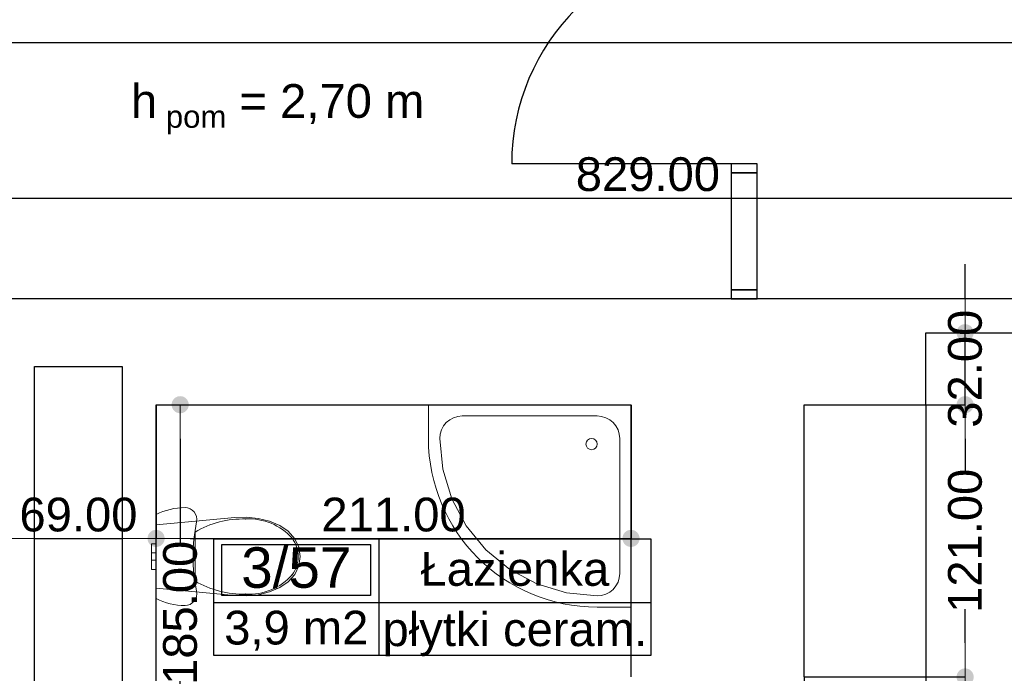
# Model space of a CAD drawing. Header units: millimetres. Extents: x -175445 to -20415, y -559200 to 231527.
# Tile 142 of 256: x -141767 to -137392, y -109430 to -106525. Entities that reach past the tile are written whole.
import ezdxf
from ezdxf.enums import TextEntityAlignment as Align

# ---------------------------------------------------------------- set-up
doc = ezdxf.new("R2010")
doc.units = ezdxf.units.MM
doc.header["$MEASUREMENT"] = 0
for name, color, linetype in [('Drzwi', 7, 'Continuous'), ('Obiekt', 7, 'Continuous'), ('Płaszczyzna odcinająca', 7, 'Continuous'), ('Strefa', 7, 'Continuous'), ('Słup', 7, 'Continuous'), ('Tekst', 7, 'Continuous'), ('Wymiary', 63, 'Continuous'), ('Ściana', 7, 'Continuous')]:
    doc.layers.add(name, color=color, linetype=linetype)
doc.styles.add('Arial', font='txt')
doc.styles.add('Times new roman', font='txt')
doc.dimstyles.new('GENERATED_STYLE__1', dxfattribs={"dimtxt": 150, "dimasz": 152, "dimexe": 0.18, "dimexo": 0, "dimgap": 0.09, "dimtad": 1, "dimtih": 1, "dimtoh": 1, "dimlfac": 0.1, "dimzin": 0, "dimdsep": 46, "dimtxsty": 'Arial', "dimblk": 'ARROWHEAD_11', "dimblk1": 'ARROWHEAD_11', "dimblk2": 'ARROWHEAD_11', "dimcen": 0.09, "dimclrd": 114, "dimclre": 114, "dimclrt": 114, "dimazin": 0, "dimtfac": 1, "dimtdec": 4, "dimtmove": 0, "dimatfit": 3, "dimfxl": 1, "dimtolj": 1, "dimtzin": 0, "dimarcsym": 0})
doc.dimstyles.new('GENERATED_STYLE__3', dxfattribs={"dimtxt": 150, "dimasz": 152, "dimexe": 0.18, "dimexo": 0, "dimgap": 0.09, "dimtad": 1, "dimlfac": 0.1, "dimzin": 0, "dimdsep": 46, "dimtxsty": 'Arial', "dimblk": 'ARROWHEAD_11', "dimblk1": 'ARROWHEAD_11', "dimblk2": 'ARROWHEAD_11', "dimcen": 0.09, "dimclrd": 114, "dimclre": 114, "dimclrt": 114, "dimazin": 0, "dimtfac": 1, "dimtdec": 4, "dimtmove": 2, "dimatfit": 3, "dimfxl": 1, "dimtolj": 1, "dimtzin": 0, "dimarcsym": 0})

# ---------------------------------------------------------------- blocks, each defined once
blk = doc.blocks.new('Łazienka_3_57_59', base_point=(-134478, 19800.6))
at = {"layer": 'Strefa'}
for p, q in [((-135212, 20083.4), (-133269.8, 20083.4)), ((-135212, 19564.9), (-135212, 20083.4)), ((-134478, 20083.4), (-134478, 19564.9)), ((-133269.8, 20083.4), (-133269.8, 19564.9)), ((-135175.3, 20057.5), (-134514.7, 20057.5)), ((-135175.3, 19831.2), (-135175.3, 20057.5)), ((-134514.7, 20057.5), (-134514.7, 19831.2)), ((-134514.7, 19831.2), (-135175.3, 19831.2)), ((-135212, 19800.6), (-133269.8, 19800.6)), ((-133269.8, 19564.9), (-135212, 19564.9))]:
    blk.add_line(p, q, dxfattribs=at)
at = {"layer": 'Strefa', "style": 'Arial'}
for tag, height, p in [('ROOM_NUMBER', 180, (-134845, 19955.5)), ('ROOM_NAME', 150, (-133873.9, 19949.4)), ('ROOM_CALC_AREA', 150, (-134845, 19688.5)), ('floor_f', 150, (-133873.9, 19681.5))]:
    blk.add_attdef(tag, text='', height=height, dxfattribs=at).set_placement(p, align=Align.MIDDLE_CENTER)
blk = doc.blocks.new('ARROWHEAD_11')
at = {"color": 0, "linetype": 'Continuous', "lineweight": 0}
blk.add_line((0, 0), (-1, 0), dxfattribs=at)
at = {"color": 0, "linetype": 'Continuous', "lineweight": 0, "const_width": 0.25, "flags": 128}
blk.add_lwpolyline([(-0.125, 0, 1), (0.125, 0, 1)], format="xyb", close=True, dxfattribs=at)
blk = doc.blocks.new('*D3642')
at = {"layer": 'Defpoints', "color": 0}
for p in [(-141955.7, -104616.6), (-136655.7, -104616.6), (-142130.7, -107766.6)]:
    blk.add_point(p, dxfattribs=at)
at = {"layer": 'Wymiary', "color": 114, "lineweight": -2}
for p, q in [((-136655.7, -104616.6), (-141955.9, -104616.6)), ((-141955.7, -104768.6), (-141955.7, -105880.5)), ((-141955.7, -107614.6), (-141955.7, -106502.7)), ((-142130.7, -107766.6), (-141955.5, -107766.6))]:
    blk.add_line(p, q, dxfattribs=at)
at = {"layer": 'Wymiary', "color": 114, "lineweight": -2, "xscale": 152, "yscale": 152, "zscale": 152}
for p, rotation in [((-141955.7, -104616.6), 90), ((-141955.7, -107766.6), 270)]:
    blk.add_blockref('ARROWHEAD_11', p, dxfattribs=dict(at, rotation=rotation))
at = {"layer": 'Wymiary', "color": 114, "lineweight": 13, "insert": (-141955.7, -106191.6), "char_height": 150, "attachment_point": 5, "rotation": 90, "style": 'Arial'}
blk.add_mtext('\\A1;315.00', dxfattribs=at)
blk = doc.blocks.new('*D3777')
at = {"layer": 'Defpoints', "color": 0}
for p in [(-134830.7, -107317.9), (-143120.7, -107766.6), (-134830.7, -107766.6)]:
    blk.add_point(p, dxfattribs=at)
at = {"layer": 'Wymiary', "color": 114, "lineweight": -2}
for p, q in [((-143120.7, -107766.6), (-143120.7, -107317.7)), ((-142968.7, -107317.9), (-134982.7, -107317.9)), ((-134830.7, -107766.6), (-134830.7, -107317.7))]:
    blk.add_line(p, q, dxfattribs=at)
at = {"layer": 'Wymiary', "color": 114, "lineweight": -2, "xscale": 152, "yscale": 152, "zscale": 152, "rotation": 180}
blk.add_blockref('ARROWHEAD_11', (-143120.7, -107317.9), dxfattribs=at)
at = {"layer": 'Wymiary', "color": 114, "lineweight": -2, "xscale": 152, "yscale": 152, "zscale": 152}
blk.add_blockref('ARROWHEAD_11', (-134830.7, -107317.9), dxfattribs=at)
at = {"layer": 'Wymiary', "color": 114, "lineweight": 13, "insert": (-138975.7, -107212.9), "char_height": 150, "attachment_point": 5, "style": 'Arial'}
blk.add_mtext('\\A1;829.00', dxfattribs=at)
blk = doc.blocks.new('*D3804')
at = {"layer": 'Defpoints', "color": 0}
for p in [(-141850.7, -108830.8), (-142010.7, -109166.6), (-141850.7, -109421.6)]:
    blk.add_point(p, dxfattribs=at)
at = {"layer": 'Wymiary', "color": 114, "lineweight": -2}
for p, q in [((-142162.7, -108830.8), (-142314.7, -108830.8)), ((-142010.7, -109166.6), (-142010.7, -108830.6)), ((-142010.7, -108830.8), (-141850.7, -108830.8)), ((-141850.7, -109421.6), (-141850.7, -108830.6)), ((-141698.7, -108830.8), (-141546.7, -108830.8))]:
    blk.add_line(p, q, dxfattribs=at)
at = {"layer": 'Wymiary', "color": 114, "lineweight": -2, "xscale": 152, "yscale": 152, "zscale": 152}
blk.add_blockref('ARROWHEAD_11', (-142010.7, -108830.8), dxfattribs=at)
at = {"layer": 'Wymiary', "color": 114, "lineweight": -2, "xscale": 152, "yscale": 152, "zscale": 152, "rotation": 180}
blk.add_blockref('ARROWHEAD_11', (-141850.7, -108830.8), dxfattribs=at)
at = {"layer": 'Wymiary', "color": 114, "lineweight": 13, "insert": (-142164.6, -108725.8), "char_height": 150, "attachment_point": 5, "style": 'Arial'}
blk.add_mtext('\\A1;16.00', dxfattribs=at)
blk = doc.blocks.new('*D3805')
at = {"layer": 'Defpoints', "color": 0}
for p in [(-141160.7, -108236.6), (-141160.7, -108830.8), (-141850.7, -109421.6)]:
    blk.add_point(p, dxfattribs=at)
at = {"layer": 'Wymiary', "color": 114, "lineweight": -2}
for p, q in [((-141160.7, -108236.6), (-141160.7, -108831)), ((-141850.7, -109421.6), (-141850.7, -108830.6)), ((-141698.7, -108830.8), (-141312.7, -108830.8))]:
    blk.add_line(p, q, dxfattribs=at)
at = {"layer": 'Wymiary', "color": 114, "lineweight": -2, "xscale": 152, "yscale": 152, "zscale": 152, "rotation": 180}
blk.add_blockref('ARROWHEAD_11', (-141850.7, -108830.8), dxfattribs=at)
at = {"layer": 'Wymiary', "color": 114, "lineweight": -2, "xscale": 152, "yscale": 152, "zscale": 152}
blk.add_blockref('ARROWHEAD_11', (-141160.7, -108830.8), dxfattribs=at)
at = {"layer": 'Wymiary', "color": 114, "lineweight": 13, "insert": (-141505.7, -108725.8), "char_height": 150, "attachment_point": 5, "style": 'Arial'}
blk.add_mtext('\\A1;69.00', dxfattribs=at)
blk = doc.blocks.new('*D3806')
at = {"layer": 'Defpoints', "color": 0}
for p in [(-141160.7, -108236.6), (-139050.7, -108236.6), (-139050.7, -108830.8)]:
    blk.add_point(p, dxfattribs=at)
at = {"layer": 'Wymiary', "color": 114, "lineweight": -2}
for p, q in [((-141160.7, -108236.6), (-141160.7, -108831)), ((-139050.7, -108236.6), (-139050.7, -108831)), ((-141008.7, -108830.8), (-139202.7, -108830.8))]:
    blk.add_line(p, q, dxfattribs=at)
at = {"layer": 'Wymiary', "color": 114, "lineweight": -2, "xscale": 152, "yscale": 152, "zscale": 152, "rotation": 180}
blk.add_blockref('ARROWHEAD_11', (-141160.7, -108830.8), dxfattribs=at)
at = {"layer": 'Wymiary', "color": 114, "lineweight": -2, "xscale": 152, "yscale": 152, "zscale": 152}
blk.add_blockref('ARROWHEAD_11', (-139050.7, -108830.8), dxfattribs=at)
at = {"layer": 'Wymiary', "color": 114, "lineweight": 13, "insert": (-140105.7, -108725.8), "char_height": 150, "attachment_point": 5, "style": 'Arial'}
blk.add_mtext('\\A1;211.00', dxfattribs=at)
blk = doc.blocks.new('*D3816')
at = {"layer": 'Defpoints', "color": 0}
for p in [(-137740.7, -108236.6), (-138280.7, -109446.6), (-137740.7, -111729.7)]:
    blk.add_point(p, dxfattribs=at)
at = {"layer": 'Wymiary', "color": 114, "lineweight": -2}
for p, q in [((-137740.7, -108236.6), (-137740.7, -111729.9)), ((-138280.7, -109446.6), (-138280.7, -111729.9)), ((-138128.7, -111729.7), (-137892.7, -111729.7))]:
    blk.add_line(p, q, dxfattribs=at)
at = {"layer": 'Wymiary', "color": 114, "lineweight": -2, "xscale": 152, "yscale": 152, "zscale": 152, "rotation": 180}
blk.add_blockref('ARROWHEAD_11', (-138280.7, -111729.7), dxfattribs=at)
at = {"layer": 'Wymiary', "color": 114, "lineweight": -2, "xscale": 152, "yscale": 152, "zscale": 152}
blk.add_blockref('ARROWHEAD_11', (-137740.7, -111729.7), dxfattribs=at)
at = {"layer": 'Wymiary', "color": 114, "lineweight": 13, "insert": (-138010.7, -111624.7), "char_height": 150, "attachment_point": 5, "style": 'Arial'}
blk.add_mtext('\\A1;54.00', dxfattribs=at)
blk = doc.blocks.new('*D3817')
at = {"layer": 'Defpoints', "color": 0}
for p in [(-134980.7, -107916.6), (-137740.7, -108236.6), (-134980.7, -111729.7)]:
    blk.add_point(p, dxfattribs=at)
at = {"layer": 'Wymiary', "color": 114, "lineweight": -2}
for p, q in [((-134980.7, -107916.6), (-134980.7, -111729.9)), ((-137740.7, -108236.6), (-137740.7, -111729.9)), ((-137588.7, -111729.7), (-135132.7, -111729.7))]:
    blk.add_line(p, q, dxfattribs=at)
at = {"layer": 'Wymiary', "color": 114, "lineweight": -2, "xscale": 152, "yscale": 152, "zscale": 152, "rotation": 180}
blk.add_blockref('ARROWHEAD_11', (-137740.7, -111729.7), dxfattribs=at)
at = {"layer": 'Wymiary', "color": 114, "lineweight": -2, "xscale": 152, "yscale": 152, "zscale": 152}
blk.add_blockref('ARROWHEAD_11', (-134980.7, -111729.7), dxfattribs=at)
at = {"layer": 'Wymiary', "color": 114, "lineweight": 13, "insert": (-136360.7, -111624.7), "char_height": 150, "attachment_point": 5, "style": 'Arial'}
blk.add_mtext('\\A1;276.00', dxfattribs=at)
blk = doc.blocks.new('*D3823')
at = {"layer": 'Defpoints', "color": 0}
for p in [(-141160.7, -108236.6), (-141053.6, -108236.6), (-141160.7, -110086.6)]:
    blk.add_point(p, dxfattribs=at)
at = {"layer": 'Wymiary', "color": 114, "lineweight": -2}
for p, q in [((-141160.7, -108236.6), (-141053.4, -108236.6)), ((-141053.6, -108388.6), (-141053.6, -108857.5)), ((-141053.6, -109934.6), (-141053.6, -109465.7)), ((-141160.7, -110086.6), (-141053.4, -110086.6))]:
    blk.add_line(p, q, dxfattribs=at)
at = {"layer": 'Wymiary', "color": 114, "lineweight": -2, "xscale": 152, "yscale": 152, "zscale": 152}
for p, rotation in [((-141053.6, -108236.6), 90), ((-141053.6, -110086.6), 270)]:
    blk.add_blockref('ARROWHEAD_11', p, dxfattribs=dict(at, rotation=rotation))
at = {"layer": 'Wymiary', "color": 114, "lineweight": 13, "insert": (-141053.6, -109161.6), "char_height": 150, "attachment_point": 5, "rotation": 90, "style": 'Arial'}
blk.add_mtext('\\A1;185.00', dxfattribs=at)
blk = doc.blocks.new('*D3825')
at = {"layer": 'Defpoints', "color": 0}
for p in [(-138280.7, -109446.6), (-137566.2, -109446.6), (-138800.7, -110266.6)]:
    blk.add_point(p, dxfattribs=at)
at = {"layer": 'Wymiary', "color": 114, "lineweight": -2}
for p, q in [((-138280.7, -109446.6), (-137566, -109446.6)), ((-137566.2, -109598.6), (-137566.2, -109603.6)), ((-137566.2, -110114.6), (-137566.2, -110109.6)), ((-138800.7, -110266.6), (-137566, -110266.6))]:
    blk.add_line(p, q, dxfattribs=at)
at = {"layer": 'Wymiary', "color": 114, "lineweight": -2, "xscale": 152, "yscale": 152, "zscale": 152}
for p, rotation in [((-137566.2, -109446.6), 90), ((-137566.2, -110266.6), 270)]:
    blk.add_blockref('ARROWHEAD_11', p, dxfattribs=dict(at, rotation=rotation))
at = {"layer": 'Wymiary', "color": 114, "lineweight": 13, "insert": (-137566.2, -109856.6), "char_height": 150, "attachment_point": 5, "rotation": 90, "style": 'Arial'}
blk.add_mtext('\\A1;82.00', dxfattribs=at)
blk = doc.blocks.new('*D3826')
at = {"layer": 'Defpoints', "color": 0}
for p in [(-137740.7, -108236.6), (-137566.2, -108236.6), (-138280.7, -109446.6)]:
    blk.add_point(p, dxfattribs=at)
at = {"layer": 'Wymiary', "color": 114, "lineweight": -2}
for p, q in [((-137740.7, -108236.6), (-137566, -108236.6)), ((-137566.2, -108388.6), (-137566.2, -108537.5)), ((-137566.2, -109294.6), (-137566.2, -109145.7)), ((-138280.7, -109446.6), (-137566, -109446.6))]:
    blk.add_line(p, q, dxfattribs=at)
at = {"layer": 'Wymiary', "color": 114, "lineweight": -2, "xscale": 152, "yscale": 152, "zscale": 152}
for p, rotation in [((-137566.2, -108236.6), 90), ((-137566.2, -109446.6), 270)]:
    blk.add_blockref('ARROWHEAD_11', p, dxfattribs=dict(at, rotation=rotation))
at = {"layer": 'Wymiary', "color": 114, "lineweight": 13, "insert": (-137566.2, -108841.6), "char_height": 150, "attachment_point": 5, "rotation": 90, "style": 'Arial'}
blk.add_mtext('\\A1;121.00', dxfattribs=at)
blk = doc.blocks.new('*D3827')
at = {"layer": 'Defpoints', "color": 0}
for p in [(-137740.7, -107916.6), (-137566.2, -107916.6), (-137740.7, -108236.6)]:
    blk.add_point(p, dxfattribs=at)
at = {"layer": 'Wymiary', "color": 114, "lineweight": -2}
for p, q in [((-137566.2, -107764.6), (-137566.2, -107612.6)), ((-137740.7, -107916.6), (-137566, -107916.6)), ((-137566.2, -108236.6), (-137566.2, -107916.6)), ((-137740.7, -108236.6), (-137566, -108236.6)), ((-137566.2, -108388.6), (-137566.2, -108540.6))]:
    blk.add_line(p, q, dxfattribs=at)
at = {"layer": 'Wymiary', "color": 114, "lineweight": -2, "xscale": 152, "yscale": 152, "zscale": 152}
for p, rotation in [((-137566.2, -107916.6), 270), ((-137566.2, -108236.6), 90)]:
    blk.add_blockref('ARROWHEAD_11', p, dxfattribs=dict(at, rotation=rotation))
at = {"layer": 'Wymiary', "color": 114, "lineweight": 13, "insert": (-137566.2, -108076.6), "char_height": 150, "attachment_point": 5, "rotation": 90, "style": 'Arial'}
blk.add_mtext('\\A1;32.00', dxfattribs=at)
blk = doc.blocks.new('*D3912')
at = {"layer": 'Defpoints', "color": 0}
for p in [(-73250.7, -108356.6), (-147240.7, -114276.4), (-73250.7, -116369.7)]:
    blk.add_point(p, dxfattribs=at)
at = {"layer": 'Wymiary', "color": 114, "lineweight": -2}
for p, q in [((-73250.7, -108356.6), (-73250.7, -116369.9)), ((-147240.7, -114276.4), (-147240.7, -116369.9)), ((-147088.7, -116369.7), (-73402.7, -116369.7))]:
    blk.add_line(p, q, dxfattribs=at)
at = {"layer": 'Wymiary', "color": 114, "lineweight": -2, "xscale": 152, "yscale": 152, "zscale": 152, "rotation": 180}
blk.add_blockref('ARROWHEAD_11', (-147240.7, -116369.7), dxfattribs=at)
at = {"layer": 'Wymiary', "color": 114, "lineweight": -2, "xscale": 152, "yscale": 152, "zscale": 152}
blk.add_blockref('ARROWHEAD_11', (-73250.7, -116369.7), dxfattribs=at)
at = {"layer": 'Wymiary', "color": 114, "lineweight": 13, "insert": (-110245.7, -116264.7), "char_height": 150, "attachment_point": 5, "style": 'Arial'}
blk.add_mtext('\\A1;7399.00', dxfattribs=at)

msp = doc.modelspace()

# ---------------------------------------------------------------- linework, layer by layer
at = {"layer": 'Drzwi'}
for p, q in [((-138605.722, -107166.604), (-139580.722, -107166.604)), ((-138490.722, -107166.604), (-138605.722, -107166.604)), ((-138605.722, -107166.604), (-138605.722, -107206.604)), ((-138490.722, -107206.604), (-138490.722, -107166.604)), ((-138490.722, -107206.604), (-138605.722, -107206.604)), ((-138605.722, -107206.604), (-138605.722, -107726.604)), ((-138605.722, -107206.604), (-138490.722, -107206.604)), ((-138490.722, -107726.604), (-138490.722, -107206.604)), ((-138605.722, -107726.604), (-138490.722, -107726.604)), ((-138490.722, -107726.604), (-138605.722, -107726.604)), ((-138605.722, -107726.604), (-138605.722, -107766.604)), ((-138490.722, -107766.604), (-138490.722, -107726.604)), ((-138605.722, -107766.604), (-138490.722, -107766.604)), ((-138490.722, -107766.604), (-138605.722, -107766.604))]:
    msp.add_line(p, q, dxfattribs=at)
msp.add_arc((-138605.722, -107166.604), 975, 90, 180, dxfattribs=at)
at = {"layer": 'Obiekt', "color": 8, "lineweight": 5}
for p, q in [((-139950.722, -108236.604), (-139050.722, -108236.604)), ((-139950.722, -108386.604), (-139950.722, -108236.604)), ((-139050.722, -108236.604), (-139050.722, -109136.604)), ((-139871.433, -108315.894), (-139856.279, -108303.457)), ((-139856.279, -108303.457), (-139838.99, -108294.216)), ((-139838.99, -108294.216), (-139820.231, -108288.526)), ((-139820.231, -108288.526), (-139800.722, -108286.604)), ((-139800.722, -108286.604), (-139200.722, -108286.604)), ((-139200.722, -108286.604), (-139181.213, -108288.526)), ((-139181.213, -108288.526), (-139162.454, -108294.216)), ((-139162.454, -108294.216), (-139145.165, -108303.457)), ((-139145.165, -108303.457), (-139130.011, -108315.894)), ((-139898.801, -108367.095), (-139893.11, -108348.336)), ((-139893.11, -108348.336), (-139883.869, -108331.047)), ((-139883.869, -108331.047), (-139871.433, -108315.894)), ((-139130.011, -108315.894), (-139117.575, -108331.047)), ((-139117.575, -108331.047), (-139108.334, -108348.336)), ((-139108.334, -108348.336), (-139102.644, -108367.095)), ((-139900.722, -108386.604), (-139898.801, -108367.095)), ((-139887.272, -108523.168), (-139900.722, -108386.604)), ((-139102.644, -108367.095), (-139100.722, -108386.604)), ((-139100.722, -108386.604), (-139100.722, -108986.604)), ((-139100.722, -108386.604), (-139100.722, -108986.604)), ((-139100.722, -108986.604), (-139100.722, -108386.604)), ((-139847.438, -108654.483), (-139887.272, -108523.168)), ((-139782.751, -108775.504), (-139847.438, -108654.483)), ((-141114.38, -108706.121), (-141130.182, -108711.407)), ((-141098.295, -108701.77), (-141114.38, -108706.121)), ((-141081.983, -108698.371), (-141098.295, -108701.77)), ((-141065.499, -108695.935), (-141081.983, -108698.371)), ((-141048.901, -108694.47), (-141065.499, -108695.935)), ((-141032.246, -108693.981), (-141048.901, -108694.47)), ((-141020.711, -108695.264), (-141032.246, -108693.981)), ((-141009.74, -108699.049), (-141020.711, -108695.264)), ((-140999.867, -108705.151), (-141009.74, -108699.049)), ((-140991.576, -108713.274), (-140999.867, -108705.151)), ((-141145.647, -108717.612), (-141160.722, -108724.713)), ((-141160.722, -108724.713), (-141160.722, -109098.249)), ((-140810.339, -108738.133), (-141160.722, -108770.506)), ((-141130.182, -108711.407), (-141145.647, -108717.612)), ((-140985.269, -108723.019), (-140991.576, -108713.274)), ((-140981.256, -108733.911), (-140985.269, -108723.019)), ((-140979.732, -108745.419), (-140981.256, -108733.911)), ((-140980.772, -108756.981), (-140979.732, -108745.419)), ((-140758.642, -108736.57), (-140810.339, -108738.133)), ((-140707.297, -108742.058), (-140758.642, -108736.57)), ((-140657.55, -108754.463), (-140707.297, -108742.058)), ((-141160.722, -108770.506), (-141160.722, -109052.456)), ((-140992.41, -108833.842), (-140987.554, -108795.266)), ((-140987.554, -108795.266), (-140980.772, -108756.981)), ((-140610.612, -108773.484), (-140657.55, -108754.463)), ((-140573.416, -108799.081), (-140610.612, -108773.484)), ((-139695.697, -108881.579), (-139782.751, -108775.504)), ((-140995.329, -108872.613), (-140992.41, -108833.842)), ((-140987.679, -108802.54), (-140987.679, -108911.481)), ((-140544.898, -108832.124), (-140573.416, -108799.081)), ((-140556.172, -108830.405), (-140556.173, -108830.405)), ((-140526.938, -108870.433), (-140544.898, -108832.124)), ((-141180.722, -108871.176), (-141180.722, -108854.481)), ((-141160.722, -108854.481), (-141180.722, -108854.481)), ((-141180.722, -108895.481), (-141180.722, -108871.176)), ((-141160.722, -108871.176), (-141160.722, -108854.481)), ((-141160.722, -108895.481), (-141160.722, -108871.176)), ((-140996.302, -108911.481), (-140995.329, -108872.613)), ((-140520.721, -108911.481), (-140526.938, -108870.433)), ((-139589.621, -108968.633), (-139695.697, -108881.579)), ((-141180.722, -108900.167), (-141180.722, -108895.481)), ((-141160.722, -108895.481), (-141180.722, -108895.481)), ((-141180.722, -108911.481), (-141180.722, -108900.167)), ((-141180.722, -108922.795), (-141180.722, -108911.481)), ((-141180.722, -108927.481), (-141180.722, -108922.795)), ((-141160.722, -108900.167), (-141160.722, -108895.481)), ((-141160.722, -108911.481), (-141160.722, -108900.167)), ((-141160.722, -108922.795), (-141160.722, -108911.481)), ((-141160.722, -108927.481), (-141160.722, -108922.795)), ((-140995.329, -108950.35), (-140996.302, -108911.481)), ((-140987.679, -108911.481), (-140987.679, -109020.423)), ((-140529.361, -108911.48), (-140529.361, -108911.481)), ((-140526.938, -108952.53), (-140520.721, -108911.481)), ((-141160.722, -108927.481), (-141180.722, -108927.481)), ((-141180.722, -108951.786), (-141180.722, -108927.481)), ((-141180.722, -108968.481), (-141180.722, -108951.786)), ((-141160.722, -108968.481), (-141180.722, -108968.481)), ((-141160.722, -108951.786), (-141160.722, -108927.481)), ((-141160.722, -108968.481), (-141160.722, -108951.786)), ((-140992.41, -108989.121), (-140995.329, -108950.35)), ((-140544.898, -108990.838), (-140526.938, -108952.53)), ((-139468.6, -109033.32), (-139589.621, -108968.633)), ((-140987.554, -109027.697), (-140992.41, -108989.121)), ((-140573.416, -109023.881), (-140544.898, -108990.838)), ((-139102.644, -109006.113), (-139108.334, -109024.873)), ((-139100.722, -108986.604), (-139102.644, -109006.113)), ((-141160.722, -109052.456), (-140810.339, -109084.829)), ((-140980.772, -109065.981), (-140987.554, -109027.697)), ((-140657.55, -109068.5), (-140610.612, -109049.479)), ((-140610.612, -109049.479), (-140573.416, -109023.881)), ((-139337.285, -109073.154), (-139468.6, -109033.32)), ((-139130.011, -109057.315), (-139145.165, -109069.751)), ((-139117.575, -109042.161), (-139130.011, -109057.315)), ((-139108.334, -109024.873), (-139117.575, -109042.161)), ((-141160.722, -109098.249), (-141145.647, -109105.351)), ((-140991.576, -109109.689), (-140985.269, -109099.944)), ((-140985.269, -109099.944), (-140981.256, -109089.051)), ((-140981.256, -109089.051), (-140979.732, -109077.543)), ((-140979.732, -109077.543), (-140980.772, -109065.981)), ((-140810.339, -109084.829), (-140758.642, -109086.393)), ((-140758.642, -109086.393), (-140707.297, -109080.905)), ((-140707.297, -109080.905), (-140657.55, -109068.5)), ((-139200.722, -109086.604), (-139337.285, -109073.154)), ((-139181.213, -109084.683), (-139200.722, -109086.604)), ((-139162.454, -109078.992), (-139181.213, -109084.683)), ((-139145.165, -109069.751), (-139162.454, -109078.992)), ((-141145.647, -109105.351), (-141130.182, -109111.555)), ((-141130.182, -109111.555), (-141114.38, -109116.842)), ((-141114.38, -109116.842), (-141098.295, -109121.192)), ((-141098.295, -109121.192), (-141081.983, -109124.591)), ((-141081.983, -109124.591), (-141065.499, -109127.027)), ((-141065.499, -109127.027), (-141048.901, -109128.493)), ((-141048.901, -109128.493), (-141032.246, -109128.981)), ((-141032.246, -109128.981), (-141020.711, -109127.699)), ((-141020.711, -109127.699), (-141009.74, -109123.913)), ((-141009.74, -109123.913), (-140999.867, -109117.811)), ((-140999.867, -109117.811), (-140991.576, -109109.689)), ((-139050.722, -109136.604), (-139200.722, -109136.604))]:
    msp.add_line(p, q, dxfattribs=at)
msp.add_circle((-139225.722, -108411.604), 25, dxfattribs=at)
for centre, radius, start, end in [((-139200.722, -108386.604), 750, 180, 270), ((-140772.785, -109169.577), 425.383, 88.646069, 120.348234), ((-140748.419, -109000.942), 256.976, 41.575502, 93.195152), ((-140667.964, -108912.293), 138.562, 0.335594, 36.222811), ((-140667.967, -108910.668), 138.565, 323.777196, 359.664414), ((-140748.419, -108822.021), 256.976, 266.804848, 318.424498), ((-140772.785, -108653.386), 425.383, 239.651766, 271.353931)]:
    msp.add_arc(centre, radius, start, end, dxfattribs=at)
for p in [(-140762.737, -108744.445), (-140987.679, -108802.54), (-140556.173, -108992.558), (-140762.737, -109078.517)]:
    msp.add_point(p, dxfattribs=at)
at = {"layer": 'Płaszczyzna odcinająca'}
msp.add_line((-72997.99, -106628.897), (-170770.681, -106628.897), dxfattribs=at)
at = {"layer": 'Słup'}
for p, q in [((-139050.722, -108236.604), (-139050.722, -109446.604)), ((-138280.722, -109446.604), (-138280.722, -108236.604))]:
    msp.add_line(p, q, dxfattribs=at)
at = {"layer": 'Ściana'}
for p, q in [((-138605.722, -107766.604), (-138640.722, -107766.604)), ((-138490.722, -107766.604), (-138605.722, -107766.604))]:
    msp.add_line(p, q, dxfattribs=at)
at = {"layer": 'Ściana', "flags": 128}
for points in [[(-141310.722, -107766.604), (-142130.722, -107766.604)], [(-138640.722, -107766.604), (-141310.722, -107766.604)], [(-137740.722, -107766.604), (-138490.722, -107766.604)], [(-134830.722, -107766.604), (-137740.722, -107766.604)], [(-137740.722, -107916.604), (-134980.722, -107916.604)], [(-137740.722, -108236.604), (-137740.722, -107916.604)], [(-141700.722, -108066.604), (-141310.722, -108066.604)], [(-141700.722, -111076.604), (-141700.722, -108066.604)], [(-141310.722, -108066.604), (-141310.722, -108236.604)], [(-141310.722, -108236.604), (-141310.722, -111076.604)], [(-141160.722, -108236.604), (-139050.722, -108236.604)], [(-141160.722, -110086.604), (-141160.722, -108236.604)], [(-138280.722, -108236.604), (-137740.722, -108236.604)]]:
    msp.add_lwpolyline(points, dxfattribs=at)

# ---------------------------------------------------------------- block references
at = {"layer": 'Strefa'}
ref = msp.add_blockref('Łazienka_3_57_59', (-140170.757, -109115.306), dxfattribs=at)
ref.add_attrib('ROOM_NAME', 'Łazienka', dxfattribs={"color": 7, "height": 150, "style": 'Arial'}).set_placement((-139566.674, -108966.488), align=Align.MIDDLE_CENTER)
ref.add_attrib('ROOM_NUMBER', '3/57', dxfattribs={"color": 7, "height": 180, "style": 'Arial'}).set_placement((-140537.777, -108960.358), align=Align.MIDDLE_CENTER)
ref.add_attrib('ROOM_CALC_AREA', '3,9 m2', dxfattribs={"color": 7, "height": 150, "style": 'Arial'}).set_placement((-140537.777, -109227.36), align=Align.MIDDLE_CENTER)
ref.add_attrib('floor_f', 'płytki ceram.', dxfattribs={"color": 7, "height": 150, "style": 'Arial'}).set_placement((-139566.674, -109234.406), align=Align.MIDDLE_CENTER)

# ---------------------------------------------------------------- texts
at = {"layer": 'Tekst', "insert": (-140620.775, -106767.89), "char_height": 150, "attachment_point": 2, "style": 'Times new roman'}
msp.add_mtext('\\A1;{\\fArial|b0|i0|c0|p38;h\\fArial|b0|i0|c0|p38;\\A1{\\H.66x;\\S ^  pom;}\\fArial|b0|i0|c0|p38; = 2,70 m}', dxfattribs=at)

# ---------------------------------------------------------------- dimensions: what is measured, and where the dimension line sits
at = {"layer": 'Wymiary', "color": 114, "lineweight": 13}
for base, p1, p2, picture, middle in [((-141955.722, -104616.604), (-142130.722, -107766.604), (-136655.744, -104616.604), '*D3642', (-141955.722, -106191.604)), ((-137566.207, -107916.604), (-137740.722, -108236.604), (-137740.722, -107916.604), '*D3827', (-137566.207, -108076.604)), ((-141053.567, -108236.604), (-141160.722, -110086.604), (-141160.722, -108236.604), '*D3823', (-141053.567, -109161.604)), ((-137566.207, -108236.604), (-138280.722, -109446.604), (-137740.722, -108236.604), '*D3826', (-137566.207, -108841.604)), ((-137566.207, -109446.604), (-138800.722, -110266.604), (-138280.722, -109446.604), '*D3825', (-137566.207, -109856.604))]:
    dim = msp.add_linear_dim(base=base, p1=p1, p2=p2, angle=90, dimstyle='GENERATED_STYLE__1', dxfattribs=at)
    dim.commit()
    dim.dimension.update_dxf_attribs({"geometry": picture, "text_midpoint": middle, "dimtype": 160, "text_rotation": 90})
for base, p1, p2, picture, middle in [((-134830.722, -107317.915), (-143120.722, -107766.604), (-134830.722, -107766.604), '*D3777', (-138975.722, -107212.915)), ((-134980.722, -111729.713), (-137740.722, -108236.604), (-134980.722, -107916.604), '*D3817', (-136360.722, -111624.713)), ((-141160.722, -108830.774), (-141850.722, -109421.604), (-141160.722, -108236.604), '*D3805', (-141505.722, -108725.774)), ((-139050.722, -108830.774), (-141160.722, -108236.604), (-139050.722, -108236.604), '*D3806', (-140105.722, -108725.774)), ((-137740.722, -111729.713), (-138280.722, -109446.604), (-137740.722, -108236.604), '*D3816', (-138010.722, -111624.713)), ((-73250.715, -116369.739), (-147240.722, -114276.449), (-73250.715, -108356.645), '*D3912', (-110245.718, -116264.739)), ((-141850.722, -108830.774), (-142010.722, -109166.604), (-141850.722, -109421.604), '*D3804', (-142164.551, -108725.774))]:
    dim = msp.add_linear_dim(base=base, p1=p1, p2=p2, dimstyle='GENERATED_STYLE__3', dxfattribs=at)
    dim.commit()
    dim.dimension.update_dxf_attribs({"geometry": picture, "text_midpoint": middle, "dimtype": 160})

doc.saveas('drawing.dxf')
